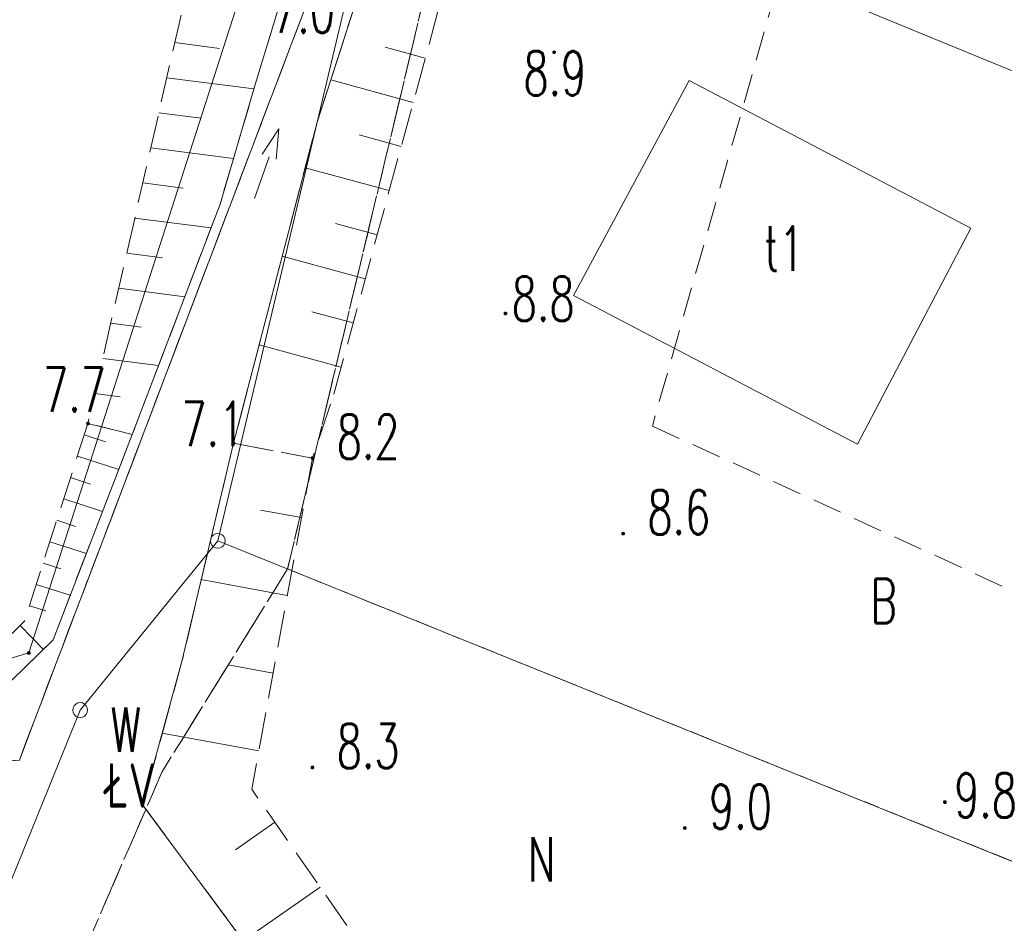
# Model space of a CAD drawing. Header units: millimetres. Extents: x -367306 to 168495, y -187323 to 82034.
# Tile 110 of 170: x -24346 to 8946, y -9075 to 21478. Entities that reach past the tile are written whole.
import ezdxf

# ---------------------------------------------------------------- set-up
doc = ezdxf.new("R2010")
doc.units = ezdxf.units.MM
doc.header["$MEASUREMENT"] = 0
for name, pattern in [('L_0_03', [1000, 500, -500]), ('L_0_04', [1500, 1000, -500]), ('L_0_05', [1750, 1250, -500]), ('L_0_06', [2000, 1500, -500])]:
    doc.linetypes.add(name, pattern=pattern)
for name, color, linetype, lineweight in [('Nowe_0_Nr_pióra__9', 7, 'Continuous', 13), ('Nowe_EGBU_Nr_pióra__8', 7, 'Continuous', 13), ('Nowe_EGBU_Nr_pióra__9', 7, 'Continuous', 13), ('Nowe_EGBU_O_Nr_pióra__8', 7, 'Continuous', 13), ('Nowe_EGDE_Nr_pióra__8', 7, 'Continuous', 13), ('Nowe_EGDE_Nr_pióra__9', 7, 'Continuous', 13), ('Nowe_EGKK_Nr_pióra__8', 7, 'Continuous', 13), ('Nowe_EGKK_Nr_pióra__9', 7, 'Continuous', 13), ('Nowe_EGKK_O_Nr_pióra__8', 7, 'Continuous', 13), ('Nowe_EGPG_Nr_pióra__7', 7, 'Continuous', 13), ('Nowe_EGPG_Nr_pióra__8', 7, 'Continuous', 13), ('Nowe_EGPG_Nr_pióra__9', 7, 'Continuous', 13), ('Nowe_EGUG_Nr_pióra__8', 7, 'Continuous', 13), ('Nowe_EGUG_Nr_pióra__9', 7, 'Continuous', 13), ('Nowe_EGUG_O_Nr_pióra__8', 7, 'Continuous', 13), ('Nowe_GSPIST_Nr_pióra__8', 7, 'Continuous', 13), ('Nowe_GSPIST_Nr_pióra__9', 7, 'Continuous', 13), ('Nowe_OTRK_Nr_pióra__8', 7, 'Continuous', 13), ('Nowe_OTRK_Nr_pióra__9', 7, 'Continuous', 13), ('Nowe_OTRN_Nr_pióra__7', 7, 'Continuous', 13), ('Nowe_OTRN_Nr_pióra__8', 7, 'Continuous', 13), ('Nowe_OTRN_Nr_pióra__9', 7, 'Continuous', 13), ('Nowe_OTRN_O_Nr_pióra__8', 7, 'Continuous', 13), ('Nowe_OTWP_Nr_pióra__8', 7, 'Continuous', 13), ('Nowe_OTWP_Nr_pióra__9', 7, 'Continuous', 13), ('Nowe_SUEP_Nr_pióra__9', 7, 'Continuous', 13)]:
    doc.layers.add(name, color=color, linetype=linetype, lineweight=lineweight)
doc.styles.add('STYL_AUTOMATYCZNY_3', font='Simplex.shx')

msp = doc.modelspace()

# ---------------------------------------------------------------- hatches: boundary and pattern name
at = {"layer": 'Nowe_EGPG_Nr_pióra__7', "linetype": 'Continuous', "lineweight": 13}
msp.add_hatch(color=7, dxfattribs=at).paths.add_polyline_path([(-24038.4, 22), (-24024.5, 24.2), (-24011.9, 30.6), (-24002, 40.5), (-23995.6, 53.1), (-23993.4, 67), (-23995.6, 80.9), (-24002, 93.4), (-24011.9, 103.4), (-24024.5, 109.8), (-24038.4, 112), (-24052.3, 109.8), (-24064.8, 103.4), (-24074.8, 93.4), (-24081.2, 80.9), (-24083.4, 67), (-24081.2, 53.1), (-24074.8, 40.5), (-24064.8, 30.6), (-24052.3, 24.2)])
at = {"layer": 'Nowe_OTRN_Nr_pióra__7', "linetype": 'Continuous', "lineweight": 13}
for points in [[(-6323.1, 20374.7), (-6321.6, 20363), (-6317.1, 20352.2), (-6310, 20342.9), (-6300.6, 20335.7), (-6289.8, 20331.2), (-6278.1, 20329.7), (-6266.5, 20331.2), (-6255.6, 20335.7), (-6246.3, 20342.9), (-6239.2, 20352.2), (-6234.7, 20363), (-6233.1, 20374.7), (-6234.7, 20386.3), (-6239.2, 20397.2), (-6246.3, 20406.5), (-6255.6, 20413.7), (-6266.5, 20418.2), (-6278.1, 20419.7), (-6289.8, 20418.2), (-6300.6, 20413.7), (-6310, 20406.5), (-6317.1, 20397.2), (-6321.6, 20386.3)], [(-7968.9, 11544), (-7967.4, 11532.4), (-7962.9, 11521.5), (-7955.7, 11512.2), (-7946.4, 11505.1), (-7935.6, 11500.6), (-7923.9, 11499), (-7912.3, 11500.6), (-7901.4, 11505.1), (-7892.1, 11512.2), (-7884.9, 11521.5), (-7880.4, 11532.4), (-7878.9, 11544), (-7880.4, 11555.7), (-7884.9, 11566.5), (-7892.1, 11575.8), (-7901.4, 11583), (-7912.3, 11587.5), (-7923.9, 11589), (-7935.6, 11587.5), (-7946.4, 11583), (-7955.7, 11575.8), (-7962.9, 11566.5), (-7967.4, 11555.7)], [(-22083.4, 7827), (-22081.8, 7815.3), (-22077.4, 7804.5), (-22070.2, 7795.2), (-22060.9, 7788), (-22050, 7783.5), (-22038.4, 7782), (-22026.7, 7783.5), (-22015.9, 7788), (-22006.6, 7795.2), (-21999.4, 7804.5), (-21994.9, 7815.3), (-21993.4, 7827), (-21994.9, 7838.6), (-21999.4, 7849.5), (-22006.6, 7858.8), (-22015.9, 7866), (-22026.7, 7870.4), (-22038.4, 7872), (-22050, 7870.4), (-22060.9, 7866), (-22070.2, 7858.8), (-22077.4, 7849.5), (-22081.8, 7838.6)], [(-17163.4, 7157), (-17161.8, 7145.3), (-17157.4, 7134.5), (-17150.2, 7125.2), (-17140.9, 7118), (-17130, 7113.5), (-17118.4, 7112), (-17106.7, 7113.5), (-17095.9, 7118), (-17086.6, 7125.2), (-17079.4, 7134.5), (-17074.9, 7145.3), (-17073.4, 7157), (-17074.9, 7168.6), (-17079.4, 7179.5), (-17086.6, 7188.8), (-17095.9, 7196), (-17106.7, 7200.4), (-17118.4, 7202), (-17130, 7200.4), (-17140.9, 7196), (-17150.2, 7188.8), (-17157.4, 7179.5), (-17161.8, 7168.6)], [(-14493.4, 6657), (-14491.8, 6645.3), (-14487.4, 6634.5), (-14480.2, 6625.2), (-14470.9, 6618), (-14460, 6613.5), (-14448.4, 6612), (-14436.7, 6613.5), (-14425.9, 6618), (-14416.6, 6625.2), (-14409.4, 6634.5), (-14404.9, 6645.3), (-14403.4, 6657), (-14404.9, 6668.6), (-14409.4, 6679.5), (-14416.6, 6688.8), (-14425.9, 6696), (-14436.7, 6700.4), (-14448.4, 6702), (-14460, 6700.4), (-14470.9, 6696), (-14480.2, 6688.8), (-14487.4, 6679.5), (-14491.8, 6668.6)], [(-3988.2, 4100.1), (-3986.7, 4088.5), (-3982.2, 4077.6), (-3975, 4068.3), (-3965.7, 4061.2), (-3954.9, 4056.7), (-3943.2, 4055.1), (-3931.6, 4056.7), (-3920.7, 4061.2), (-3911.4, 4068.3), (-3904.2, 4077.6), (-3899.7, 4088.5), (-3898.2, 4100.1), (-3899.7, 4111.8), (-3904.2, 4122.6), (-3911.4, 4132), (-3920.7, 4139.1), (-3931.6, 4143.6), (-3943.2, 4145.1), (-3954.9, 4143.6), (-3965.7, 4139.1), (-3975, 4132), (-3982.2, 4122.6), (-3986.7, 4111.8)], [(-14493.4, -3803), (-14491.8, -3814.7), (-14487.4, -3825.5), (-14480.2, -3834.8), (-14470.9, -3842), (-14460, -3846.5), (-14448.4, -3848), (-14436.7, -3846.5), (-14425.9, -3842), (-14416.6, -3834.8), (-14409.4, -3825.5), (-14404.9, -3814.7), (-14403.4, -3803), (-14404.9, -3791.4), (-14409.4, -3780.5), (-14416.6, -3771.2), (-14425.9, -3764), (-14436.7, -3759.6), (-14448.4, -3758), (-14460, -3759.6), (-14470.9, -3764), (-14480.2, -3771.2), (-14487.4, -3780.5), (-14491.8, -3791.4)], [(6892.2, -4975.1), (6893.7, -4986.7), (6898.2, -4997.6), (6905.3, -5006.9), (6914.7, -5014.1), (6925.5, -5018.6), (6937.2, -5020.1), (6948.8, -5018.6), (6959.7, -5014.1), (6969, -5006.9), (6976.1, -4997.6), (6980.6, -4986.7), (6982.2, -4975.1), (6980.6, -4963.4), (6976.1, -4952.6), (6969, -4943.3), (6959.7, -4936.1), (6948.8, -4931.6), (6937.2, -4930.1), (6925.5, -4931.6), (6914.7, -4936.1), (6905.3, -4943.3), (6898.2, -4952.6), (6893.7, -4963.4)], [(-1903.4, -5853), (-1901.8, -5864.7), (-1897.4, -5875.5), (-1890.2, -5884.8), (-1880.9, -5892), (-1870, -5896.5), (-1858.4, -5898), (-1846.7, -5896.5), (-1835.9, -5892), (-1826.6, -5884.8), (-1819.4, -5875.5), (-1814.9, -5864.7), (-1813.4, -5853), (-1814.9, -5841.4), (-1819.4, -5830.5), (-1826.6, -5821.2), (-1835.9, -5814), (-1846.7, -5809.6), (-1858.4, -5808), (-1870, -5809.6), (-1880.9, -5814), (-1890.2, -5821.2), (-1897.4, -5830.5), (-1901.8, -5841.4)]]:
    msp.add_hatch(color=7, dxfattribs=at).paths.add_polyline_path(points)

# ---------------------------------------------------------------- linework, layer by layer
at = {"layer": 'Nowe_0_Nr_pióra__9', "color": 7, "linetype": 'L_0_04', "lineweight": 13}
msp.add_lwpolyline([(-54175.8, -16615), (-36542.5, 13691.6), (-32491.5, 24497.6), (-41006.9, 52709.3), (-354.8, 78621.1), (4924.1, 35501.4), (-2954.1, 7738.8), (31962.3, -8247.3), (46488.5, 22925.7), (96328.3, 3296.1), (84395.1, -59501.6), (78496.2, -91288.2), (63259, -147476.2), (43808.2, -176834.2), (-26519.8, -152286.8), (-79150.4, -133916.5), (-87259.9, -85957.4)], close=True, dxfattribs=at)
at = {"layer": 'Nowe_EGBU_Nr_pióra__8', "color": 7, "linetype": 'Continuous', "lineweight": 13}
for p, q in [((-1708.4, 19427), (-1708.3, 19427)), ((7811.6, 14427), (7811.7, 14427)), ((-5618.4, 12157), (-5618.3, 12157)), ((3981.6, 7127), (3981.7, 7127))]:
    msp.add_line(p, q, dxfattribs=at)
at = {"layer": 'Nowe_EGBU_Nr_pióra__9', "color": 7, "linetype": 'Continuous', "lineweight": 13, "flags": 128}
msp.add_lwpolyline([(7811.6, 14427), (-1708.4, 19427), (-5618.4, 12157), (3981.6, 7127)], close=True, dxfattribs=at)
at = {"layer": 'Nowe_EGDE_Nr_pióra__8', "color": 7, "linetype": 'Continuous', "lineweight": 13}
for p, q in [((-17648.4, 3857), (-17648.3, 3857)), ((-17648.4, 3857), (-17648.3, 3857)), ((-17648.4, 3857), (-17648.3, 3857)), ((-24038.4, 67), (-24038.3, 67)), ((-24038.4, 67), (-24038.3, 67)), ((-22298.4, -1863), (-22298.3, -1863)), ((-22298.4, -1863), (-22298.3, -1863))]:
    msp.add_line(p, q, dxfattribs=at)
at = {"layer": 'Nowe_EGDE_Nr_pióra__9', "color": 7, "linetype": 'Continuous', "lineweight": 13, "flags": 128}
for points in [[(44331.6, -27593), (59791.6, 2597), (76491.6, -4103), (75171.6, 3647), (70471.6, 39997), (65251.6, 47097), (50221.6, 10987), (-7768.4, 34407), (-12278.4, 26477), (-17648.4, 3857), (15671.6, -9583)], [(6061.6, -22143), (15671.6, -9583), (-17648.4, 3857), (-22298.4, -1863), (-35518.4, -34473), (-17808.4, -32663)]]:
    msp.add_lwpolyline(points, close=True, dxfattribs=at)
for points in [[(-35518.4, -34473), (-22298.4, -1863), (-17648.4, 3857), (-12278.4, 26477), (-7768.4, 34407), (-6478.4, 39617), (-11288.4, 39717), (-24038.4, 67), (-32248.4, -2403), (-37968.4, -18833)], [(-24038.4, 67), (-11288.4, 39717)], [(-32248.4, -2403), (-24038.4, 67)]]:
    msp.add_lwpolyline(points, dxfattribs=at)
at = {"layer": 'Nowe_EGKK_Nr_pióra__8', "color": 7, "linetype": 'Continuous', "lineweight": 13}
for p, q in [((-15289, 2905.3), (-15289, 2905.3)), ((-19538.4, -3963), (-19538.3, -3963))]:
    msp.add_line(p, q, dxfattribs=at)
at = {"layer": 'Nowe_EGKK_Nr_pióra__9', "color": 7, "linetype": 'L_0_06', "lineweight": 13, "flags": 128}
msp.add_lwpolyline([(-65928.4, -86443), (-46598.4, -55193), (-32708.1, -34185.8), (-25888.4, -18613), (-19538.4, -3963), (-15289, 2905.3), (-7768.4, 34407), (-6478.4, 39617), (-9198.5, 39673.5), (-11138.4, 31577), (-9490.8, 31378.4), (-12278.4, 26477), (-12397.1, 25976.7), (-13078.4, 26127), (-24358.4, -3553), (-29788.4, -3963), (-32958.4, -14253), (-43448.4, -33613), (-62598.4, -63213), (-70068.4, -74873), (-73378.4, -83263), (-74808.4, -87963), (-76058.4, -92933), (-76488.4, -97643), (-76148.4, -99903), (-74478.4, -105063), (-71748.4, -109473), (-68778.4, -112643), (-63278.4, -117253), (-36888.4, -133563), (-29028.4, -136863), (-23848.4, -137733), (-15768.4, -138533), (-6768.4, -139353), (-3598.4, -138483), (-438.4, -136613), (1879.8, -135034.1), (3281.6, -133823), (12911.6, -125533), (23321.6, -113373), (29441.6, -101683), (31601.6, -96903), (39431.6, -73863), (55391.6, -79203), (56561.6, -81483), (58691.6, -82183), (59421.6, -76943), (62241.6, -69543), (68811.6, -45163), (66821.6, -44573), (60191.6, -64873), (57641.6, -74443), (41611.6, -68353), (55048, -35268), (61231.6, -20173), (54061.6, -15833), (47506.2, -29866.6), (46621.6, -31733), (42301.6, -37993), (38441.6, -36363), (31721.6, -45713), (29651.6, -50493), (32131.6, -55673), (28631.6, -68213), (23091.6, -85543), (18891.6, -95613), (19151.6, -99663), (15641.6, -105623), (7471.6, -118773), (-568.4, -125543), (-4988.4, -128413), (-15438.4, -130493), (-41388.4, -119513), (-56468.4, -109643), (-64298.4, -99413)], close=True, dxfattribs=at)
msp.add_lwpolyline([(-24358.4, -3553), (-13078.4, 26127)], dxfattribs=at)
at = {"layer": 'Nowe_EGPG_Nr_pióra__8', "color": 7, "linetype": 'Continuous', "lineweight": 13}
for p, q in [((-17850.6, 4003.9), (-17850.6, 4003.9)), ((-17795.3, 4059.2), (-17795.3, 4059.2)), ((-17725.6, 4094.7), (-17725.6, 4094.7)), ((-17648.4, 4107), (-17648.3, 4107)), ((-17571.1, 4094.7), (-17571.1, 4094.7)), ((-17501.4, 4059.2), (-17501.4, 4059.2)), ((-17446.1, 4003.9), (-17446.1, 4003.9)), ((-17898.4, 3857), (-17898.3, 3857)), ((-17886.1, 3934.2), (-17886.1, 3934.2)), ((-17886.1, 3779.7), (-17886.1, 3779.7)), ((-17850.6, 3710), (-17850.6, 3710)), ((-17446.1, 3710), (-17446.1, 3710)), ((-17410.6, 3934.2), (-17410.6, 3934.2)), ((-17410.6, 3779.7), (-17410.6, 3779.7)), ((-17398.4, 3857), (-17398.3, 3857)), ((-17795.3, 3654.7), (-17795.3, 3654.7)), ((-17725.6, 3619.2), (-17725.6, 3619.2)), ((-17648.4, 3607), (-17648.3, 3607)), ((-17571.1, 3619.2), (-17571.1, 3619.2)), ((-17501.4, 3654.7), (-17501.4, 3654.7)), ((-24083.4, 67), (-24083.3, 67)), ((-24081.2, 80.9), (-24081.1, 80.9)), ((-24081.2, 53.1), (-24081.1, 53.1)), ((-24074.8, 93.4), (-24074.7, 93.4)), ((-24074.8, 40.5), (-24074.7, 40.5)), ((-24064.8, 103.4), (-24064.8, 103.4)), ((-24064.8, 30.6), (-24064.8, 30.6)), ((-24052.3, 109.8), (-24052.2, 109.8)), ((-24052.3, 24.2), (-24052.2, 24.2)), ((-24038.4, 112), (-24038.3, 112)), ((-24038.4, 22), (-24038.3, 22)), ((-24024.5, 109.8), (-24024.4, 109.8)), ((-24024.5, 24.2), (-24024.4, 24.2)), ((-24011.9, 103.4), (-24011.9, 103.4)), ((-24011.9, 30.6), (-24011.9, 30.6)), ((-24002, 93.4), (-24001.9, 93.4)), ((-24002, 40.5), (-24001.9, 40.5)), ((-23995.6, 80.9), (-23995.5, 80.9)), ((-23995.6, 53.1), (-23995.5, 53.1)), ((-23993.4, 67), (-23993.3, 67)), ((-22445.3, -1660.8), (-22445.3, -1660.8)), ((-22375.6, -1625.3), (-22375.6, -1625.3)), ((-22298.4, -1613), (-22298.3, -1613)), ((-22221.1, -1625.3), (-22221.1, -1625.3)), ((-22151.4, -1660.8), (-22151.4, -1660.8)), ((-22548.4, -1863), (-22548.3, -1863)), ((-22536.1, -1785.8), (-22536.1, -1785.8)), ((-22536.1, -1940.3), (-22536.1, -1940.3)), ((-22500.6, -1716.1), (-22500.6, -1716.1)), ((-22096.1, -1716.1), (-22096.1, -1716.1)), ((-22060.6, -1785.8), (-22060.6, -1785.8)), ((-22060.6, -1940.3), (-22060.6, -1940.3)), ((-22048.4, -1863), (-22048.3, -1863)), ((-22500.6, -2010), (-22500.6, -2010)), ((-22445.3, -2065.3), (-22445.3, -2065.3)), ((-22375.6, -2100.8), (-22375.6, -2100.8)), ((-22298.4, -2113), (-22298.3, -2113)), ((-22221.1, -2100.8), (-22221.1, -2100.8)), ((-22151.4, -2065.3), (-22151.4, -2065.3)), ((-22096.1, -2010), (-22096.1, -2010))]:
    msp.add_line(p, q, dxfattribs=at)
at = {"layer": 'Nowe_EGPG_Nr_pióra__9', "color": 7, "linetype": 'Continuous', "lineweight": 13, "flags": 128}
for points in [[(-17648.4, 4107), (-17571.1, 4094.7), (-17501.4, 4059.2), (-17446.1, 4003.9), (-17410.6, 3934.2), (-17398.4, 3857), (-17410.6, 3779.7), (-17446.1, 3710), (-17501.4, 3654.7), (-17571.1, 3619.2), (-17648.4, 3607), (-17725.6, 3619.2), (-17795.3, 3654.7), (-17850.6, 3710), (-17886.1, 3779.7), (-17898.4, 3857), (-17886.1, 3934.2), (-17850.6, 4003.9), (-17795.3, 4059.2), (-17725.6, 4094.7)], [(-24038.4, 22), (-24024.5, 24.2), (-24011.9, 30.6), (-24002, 40.5), (-23995.6, 53.1), (-23993.4, 67), (-23995.6, 80.9), (-24002, 93.4), (-24011.9, 103.4), (-24024.5, 109.8), (-24038.4, 112), (-24052.3, 109.8), (-24064.8, 103.4), (-24074.8, 93.4), (-24081.2, 80.9), (-24083.4, 67), (-24081.2, 53.1), (-24074.8, 40.5), (-24064.8, 30.6), (-24052.3, 24.2)], [(-22298.4, -1613), (-22221.1, -1625.3), (-22151.4, -1660.8), (-22096.1, -1716.1), (-22060.6, -1785.8), (-22048.4, -1863), (-22060.6, -1940.3), (-22096.1, -2010), (-22151.4, -2065.3), (-22221.1, -2100.8), (-22298.4, -2113), (-22375.6, -2100.8), (-22445.3, -2065.3), (-22500.6, -2010), (-22536.1, -1940.3), (-22548.4, -1863), (-22536.1, -1785.8), (-22500.6, -1716.1), (-22445.3, -1660.8), (-22375.6, -1625.3)]]:
    msp.add_lwpolyline(points, close=True, dxfattribs=at)
at = {"layer": 'Nowe_EGUG_Nr_pióra__8', "color": 7, "linetype": 'Continuous', "lineweight": 13}
for p, q in [((-15289, 2905.3), (-15289, 2905.3)), ((-15289, 2905.3), (-15289, 2905.3)), ((-15289, 2905.3), (-15289, 2905.3)), ((-19538.4, -3963), (-19538.3, -3963)), ((-19538.4, -3963), (-19538.3, -3963))]:
    msp.add_line(p, q, dxfattribs=at)
at = {"layer": 'Nowe_EGUG_Nr_pióra__9', "color": 7, "linetype": 'L_0_03', "lineweight": 13, "flags": 128}
for points in [[(50221.6, 10987), (65251.6, 47097), (62561.6, 48377), (58241.6, 49297), (48341.6, 49917), (33091.6, 49677), (19761.6, 48517), (7131.6, 45977), (-1038.4, 43667), (-6478.4, 39617), (-7768.4, 34407), (-15289, 2905.3), (15671.6, -9583), (33560.7, -20824.5), (35521.6, -17603), (48471.6, 5557)], [(-65928.4, -86443), (-46598.4, -55193), (-32708.1, -34185.8), (-25888.4, -18613), (-19538.4, -3963), (-15289, 2905.3), (-7768.4, 34407), (-6478.4, 39617), (-9198.5, 39673.5), (-11138.4, 31577), (-9490.8, 31378.4), (-12278.4, 26477), (-12397.1, 25976.7), (-13078.4, 26127), (-24358.4, -3553), (-29788.4, -3963), (-32958.4, -14253), (-43448.4, -33613), (-62598.4, -63213), (-70068.4, -74873), (-73378.4, -83263), (-74808.4, -87963), (-76058.4, -92933), (-76488.4, -97643), (-76148.4, -99903), (-74478.4, -105063), (-71748.4, -109473), (-68778.4, -112643), (-63278.4, -117253), (-36888.4, -133563), (-29028.4, -136863), (-23848.4, -137733), (-15768.4, -138533), (-6768.4, -139353), (-3598.4, -138483), (-438.4, -136613), (1879.8, -135034.1), (3281.6, -133823), (12911.6, -125533), (23321.6, -113373), (29441.6, -101683), (31601.6, -96903), (39431.6, -73863), (55391.6, -79203), (56561.6, -81483), (58691.6, -82183), (59421.6, -76943), (62241.6, -69543), (68811.6, -45163), (66821.6, -44573), (60191.6, -64873), (57641.6, -74443), (41611.6, -68353), (55048, -35268), (61231.6, -20173), (54061.6, -15833), (47506.2, -29866.6), (46621.6, -31733), (42301.6, -37993), (38441.6, -36363), (31721.6, -45713), (29651.6, -50493), (32131.6, -55673), (28631.6, -68213), (23091.6, -85543), (18891.6, -95613), (19151.6, -99663), (15641.6, -105623), (7471.6, -118773), (-568.4, -125543), (-4988.4, -128413), (-15438.4, -130493), (-41388.4, -119513), (-56468.4, -109643), (-64298.4, -99413)], [(6061.6, -22143), (15671.6, -9583), (-15289, 2905.3), (-19538.4, -3963), (-25888.4, -18613), (-32708.1, -34185.8), (-17808.4, -32663)]]:
    msp.add_lwpolyline(points, close=True, dxfattribs=at)
msp.add_lwpolyline([(-24358.4, -3553), (-13078.4, 26127)], dxfattribs=at)
at = {"layer": 'Nowe_GSPIST_Nr_pióra__8', "color": 7, "linetype": 'Continuous', "lineweight": 13}
for p, q in [((-15585.4, 17789.1), (-15585.3, 17789.1)), ((-16151.2, 16927.5), (-16151.2, 16927.5)), ((-15915.2, 16845), (-15915.2, 16845)), ((-15679.2, 16762.6), (-15679.2, 16762.6)), ((-16410, 15429), (-16409.9, 15429))]:
    msp.add_line(p, q, dxfattribs=at)
at = {"layer": 'Nowe_GSPIST_Nr_pióra__9', "color": 7, "linetype": 'Continuous', "lineweight": 13, "flags": 128}
for points in [[(-15679.2, 16762.6), (-15585.4, 17789.1), (-16151.2, 16927.5)], [(-16410, 15429), (-15915.2, 16845)]]:
    msp.add_lwpolyline(points, dxfattribs=at)
at = {"layer": 'Nowe_OTRK_Nr_pióra__8', "color": 7, "linetype": 'Continuous', "lineweight": 13}
for p, q in [((-10327.5, 21290.2), (-10327.5, 21290.2)), ((-19102.7, 20703.5), (-19102.6, 20703.5)), ((-17585.9, 20509), (-17585.8, 20509)), ((-11993.1, 20545.2), (-11993, 20545.2)), ((-10631.6, 20174.2), (-10631.6, 20174.2)), ((-19373.1, 19517.2), (-19373.1, 19517.2)), ((-13828.1, 19442.8), (-13828, 19442.8)), ((-16424.7, 19139), (-16424.6, 19139)), ((-16380.9, 19288), (-16380.9, 19288)), ((-11038.1, 18682.5), (-11038.1, 18682.5)), ((-19643.6, 18330.8), (-19643.6, 18330.8)), ((-18207, 18146.5), (-18206.9, 18146.5)), ((-14288.2, 18010.9), (-14288.2, 18010.9)), ((-12871.9, 17579.8), (-12871.9, 17579.8)), ((-19914.1, 17144.4), (-19914, 17144.4)), ((-11444.6, 17190.8), (-11444.5, 17190.8)), ((-17116, 16785.5), (-17115.9, 16785.5)), ((-14689.4, 16472.5), (-14689.3, 16472.5)), ((-20184.6, 15958), (-20184.5, 15958)), ((-18823.1, 15783.4), (-18823.1, 15783.4)), ((-11851.1, 15699.1), (-11851, 15699.1)), ((-17570.9, 15237), (-17570.8, 15237)), ((-20455.1, 14771.7), (-20455, 14771.7)), ((-17874.6, 14440.7), (-17874.6, 14440.7)), ((-13668.5, 14591.9), (-13668.5, 14591.9)), ((-12257.6, 14207.4), (-12257.5, 14207.4)), ((-20725.5, 13585.3), (-20725.5, 13585.3)), ((-19522.1, 13430.9), (-19522, 13430.9)), ((-15469.6, 13480.2), (-15469.6, 13480.2)), ((-12664.1, 12715.7), (-12664, 12715.7)), ((-20996, 12398.9), (-20996, 12398.9)), ((-18762.7, 12112.5), (-18762.6, 12112.5)), ((-14465.1, 11604), (-14465.1, 11604)), ((-21266.5, 11212.5), (-21266.5, 11212.5)), ((-20236.6, 11080.4), (-20236.5, 11080.4)), ((-13070.5, 11224), (-13070.5, 11224)), ((-16249.8, 10487.9), (-16249.8, 10487.9)), ((-21537, 10026.2), (-21536.9, 10026.2)), ((-19650.7, 9784.2), (-19650.7, 9784.2)), ((-13477, 9732.3), (-13477, 9732.3)), ((-21807.5, 8839.8), (-21807.4, 8839.8)), ((-20951.1, 8730), (-20951, 8730)), ((-13725.3, 8821.1), (-13725.3, 8821.1)), ((-22038.4, 7827), (-22038.3, 7827)), ((-22038.4, 7827), (-22038.3, 7827)), ((-22163.5, 7437.6), (-22163.5, 7437.6)), ((-20538.4, 7457), (-20538.3, 7457)), ((-20538.4, 7457), (-20538.3, 7457)), ((-21443.9, 7206.3), (-21443.8, 7206.3)), ((-17118.4, 7157), (-17118.3, 7157)), ((-17118.4, 7157), (-17118.3, 7157)), ((-22395.5, 6715.9), (-22395.4, 6715.9)), ((-14448.4, 6657), (-14448.3, 6657)), ((-14448.4, 6657), (-14448.3, 6657)), ((-22627.4, 5994.1), (-22627.4, 5994.1)), ((-20997.4, 6266.6), (-20997.4, 6266.6)), ((-21949, 5776.1), (-21949, 5776.1)), ((-22859.4, 5272.4), (-22859.3, 5272.4)), ((-21543.8, 4849.6), (-21543.8, 4849.6)), ((-16203.8, 4898.2), (-16203.8, 4898.2)), ((-23091.3, 4550.7), (-23091.3, 4550.7)), ((-22454.2, 4345.9), (-22454.1, 4345.9)), ((-14816.8, 4644.3), (-14816.7, 4644.3)), ((-23323.2, 3828.9), (-23323.2, 3828.9)), ((-22090.2, 3432.7), (-22090.1, 3432.7)), ((-23555.2, 3107.2), (-23555.1, 3107.2)), ((-22959.3, 2915.7), (-22959.2, 2915.7)), ((-23787.1, 2385.5), (-23787.1, 2385.5)), ((-18205.3, 2545.5), (-18205.2, 2545.5)), ((-22636.6, 2015.7), (-22636.5, 2015.7)), ((-15298.3, 2013.4), (-15298.3, 2013.4)), ((-24019.1, 1663.7), (-24019, 1663.7)), ((-23464.4, 1485.5), (-23464.4, 1485.5)), ((-24188.4, 1137), (-24188.3, 1137)), ((-24334.6, 993.6), (-24334.5, 993.6)), ((-23218.4, 507), (-23218.3, 507)), ((-23544.9, 188.8), (-23544.9, 188.8)), ((-18848.4, -183), (-18848.3, -183)), ((-17299.8, -339.3), (-17299.7, -339.3)), ((-15779.9, -617.5), (-15779.8, -617.5)), ((-19524.7, -2651.1), (-19524.7, -2651.1)), ((-16261.4, -3248.4), (-16261.4, -3248.4)), ((-16498.4, -4543), (-16498.3, -4543)), ((-20188.4, -5073), (-20188.3, -5073)), ((-15720.7, -5656.9), (-15720.7, -5656.9)), ((-17050.8, -6585.5), (-17050.7, -6585.5)), ((-14189.6, -7849.9), (-14189.6, -7849.9))]:
    msp.add_line(p, q, dxfattribs=at)
at = {"layer": 'Nowe_OTRK_Nr_pióra__9', "color": 7, "linetype": 'L_0_05', "lineweight": 13, "flags": 128}
for points in [[(-14269.4, 28911.3), (-18501, 23342.5), (-22038.4, 7827), (-20538.4, 7457), (-17570.9, 15237), (-16380.9, 19288), (-15393.3, 22539.2), (-12919.1, 26849.5), (-13644.3, 27401.5), (-13525.9, 27776)], [(-13725.3, 8821.1), (-10327.5, 21290.2), (-8866.4, 27080.9), (-11312, 27086.9), (-11422.2, 26624), (-13050.9, 21860.9), (-14288.2, 18010.9), (-17118.4, 7157), (-14448.4, 6657)], [(-22038.4, 7827), (-24188.4, 1137), (-26308.4, -943), (-29968.4, -2503), (-31428.4, -3683), (-33398.4, -6883), (-38338.4, -19383), (-42098.4, -27533), (-49848.4, -40143), (-53118.4, -45223), (-55578.4, -49903), (-56528.4, -52113), (-54598.4, -50483), (-51708.4, -46453), (-48448.4, -41343), (-43448.4, -33613), (-40808.4, -28353), (-36918.4, -19863), (-31488.4, -6553), (-30438.4, -3983), (-25568.4, -1783), (-23218.4, 507), (-20538.4, 7457)], [(-14448.4, 6657), (-16498.4, -4543), (-11178.4, -12163), (-7558.4, -17713), (-1458.4, -20103), (2961.6, -22273), (6341.6, -26213), (8881.6, -28543), (6331.6, -33803), (2161.6, -41413), (-1238.4, -46283), (-6648.4, -46193), (-15828.4, -45733), (-22698.4, -46353), (-26678.4, -47103), (-29328.4, -47953), (-32988.4, -51163), (-36568.4, -55463), (-40208.4, -61143), (-43878.4, -65473), (-44508.4, -62953), (-39498.4, -57553), (-39618.4, -52993), (-42849.8, -50403.7), (-39078.4, -45333), (-34948.4, -44063), (-32198.4, -45483), (-28648.4, -41453), (-25358.4, -40443), (-15038.4, -39583), (-11928.4, -36293), (-6808.4, -31263), (-4378.4, -29603), (-2368.4, -26663), (-1638.4, -24563), (-4068.4, -21683), (-8408.4, -19003), (-13568.4, -14013), (-20188.4, -5073), (-18848.4, -183), (-17118.4, 7157)]]:
    msp.add_lwpolyline(points, close=True, dxfattribs=at)
at = {"layer": 'Nowe_OTRK_Nr_pióra__9', "color": 7, "linetype": 'Continuous', "lineweight": 13, "flags": 128}
for points in [[(-19102.7, 20703.5), (-17585.9, 20509)], [(-10631.6, 20174.2), (-11993.1, 20545.2)], [(-19373.1, 19517.2), (-16424.7, 19139)], [(-11038.1, 18682.5), (-13828.1, 19442.8)], [(-19643.6, 18330.8), (-18207, 18146.5)], [(-11444.6, 17190.8), (-12871.9, 17579.8)], [(-19914.1, 17144.4), (-17116, 16785.5)], [(-11851.1, 15699.1), (-14689.4, 16472.5)], [(-20184.6, 15958), (-18823.1, 15783.4)], [(-20455.1, 14771.7), (-17874.6, 14440.7)], [(-12257.6, 14207.4), (-13668.5, 14591.9)], [(-20725.5, 13585.3), (-19522.1, 13430.9)], [(-12664.1, 12715.7), (-15469.6, 13480.2)], [(-20996, 12398.9), (-18762.7, 12112.5)], [(-13070.5, 11224), (-14465.1, 11604)], [(-21266.5, 11212.5), (-20236.6, 11080.4)], [(-13477, 9732.3), (-16249.8, 10487.9)], [(-21537, 10026.2), (-19650.7, 9784.2)], [(-21807.5, 8839.8), (-20951.1, 8730)], [(-22163.5, 7437.6), (-21443.9, 7206.3)], [(-22395.5, 6715.9), (-20997.4, 6266.6)], [(-22627.4, 5994.1), (-21949, 5776.1)], [(-22859.4, 5272.4), (-21543.8, 4849.6)], [(-14816.8, 4644.3), (-16203.8, 4898.2)], [(-23091.3, 4550.7), (-22454.2, 4345.9)], [(-23323.2, 3828.9), (-22090.2, 3432.7)], [(-23555.2, 3107.2), (-22959.3, 2915.7)], [(-23787.1, 2385.5), (-22636.6, 2015.7)], [(-15298.3, 2013.4), (-18205.3, 2545.5)], [(-24019.1, 1663.7), (-23464.4, 1485.5)], [(-24334.6, 993.6), (-23544.9, 188.8)], [(-15779.9, -617.5), (-17299.8, -339.3)], [(-16261.4, -3248.4), (-19524.7, -2651.1)], [(-15720.7, -5656.9), (-17050.8, -6585.5)], [(-14189.6, -7849.9), (-16788.5, -9664.4)]]:
    msp.add_lwpolyline(points, dxfattribs=at)
at = {"layer": 'Nowe_OTRN_Nr_pióra__8', "color": 7, "linetype": 'Continuous', "lineweight": 13}
for p, q in [((-6323.1, 20374.7), (-6323.1, 20374.7)), ((-6321.6, 20386.3), (-6321.6, 20386.3)), ((-6321.6, 20363), (-6321.6, 20363)), ((-6317.1, 20397.2), (-6317.1, 20397.2)), ((-6317.1, 20352.2), (-6317.1, 20352.2)), ((-6310, 20406.5), (-6309.9, 20406.5)), ((-6310, 20342.9), (-6309.9, 20342.9)), ((-6300.6, 20413.7), (-6300.6, 20413.7)), ((-6300.6, 20335.7), (-6300.6, 20335.7)), ((-6289.8, 20418.2), (-6289.7, 20418.2)), ((-6289.8, 20331.2), (-6289.7, 20331.2)), ((-6278.1, 20419.7), (-6278.1, 20419.7)), ((-6278.1, 20329.7), (-6278.1, 20329.7)), ((-6266.5, 20418.2), (-6266.4, 20418.2)), ((-6266.5, 20331.2), (-6266.4, 20331.2)), ((-6255.6, 20413.7), (-6255.6, 20413.7)), ((-6255.6, 20335.7), (-6255.6, 20335.7)), ((-6246.3, 20406.5), (-6246.3, 20406.5)), ((-6246.3, 20342.9), (-6246.3, 20342.9)), ((-6239.2, 20397.2), (-6239.1, 20397.2)), ((-6239.2, 20352.2), (-6239.1, 20352.2)), ((-6234.7, 20386.3), (-6234.6, 20386.3)), ((-6234.7, 20363), (-6234.6, 20363)), ((-6233.1, 20374.7), (-6233.1, 20374.7)), ((-7968.9, 11544), (-7968.9, 11544)), ((-7967.4, 11555.7), (-7967.3, 11555.7)), ((-7967.4, 11532.4), (-7967.3, 11532.4)), ((-7962.9, 11566.5), (-7962.8, 11566.5)), ((-7962.9, 11521.5), (-7962.8, 11521.5)), ((-7955.7, 11575.8), (-7955.7, 11575.8)), ((-7955.7, 11512.2), (-7955.7, 11512.2)), ((-7946.4, 11583), (-7946.4, 11583)), ((-7946.4, 11505.1), (-7946.4, 11505.1)), ((-7935.6, 11587.5), (-7935.5, 11587.5)), ((-7935.6, 11500.6), (-7935.5, 11500.6)), ((-7923.9, 11589), (-7923.9, 11589)), ((-7923.9, 11499), (-7923.9, 11499)), ((-7912.3, 11587.5), (-7912.2, 11587.5)), ((-7912.3, 11500.6), (-7912.2, 11500.6)), ((-7901.4, 11583), (-7901.4, 11583)), ((-7901.4, 11505.1), (-7901.4, 11505.1)), ((-7892.1, 11575.8), (-7892, 11575.8)), ((-7892.1, 11512.2), (-7892, 11512.2)), ((-7884.9, 11566.5), (-7884.9, 11566.5)), ((-7884.9, 11521.5), (-7884.9, 11521.5)), ((-7880.4, 11555.7), (-7880.4, 11555.7)), ((-7880.4, 11532.4), (-7880.4, 11532.4)), ((-7878.9, 11544), (-7878.9, 11544)), ((-22083.4, 7827), (-22083.3, 7827)), ((-22081.8, 7838.6), (-22081.8, 7838.6)), ((-22081.8, 7815.3), (-22081.8, 7815.3)), ((-22077.4, 7849.5), (-22077.3, 7849.5)), ((-22077.4, 7804.5), (-22077.3, 7804.5)), ((-22070.2, 7858.8), (-22070.1, 7858.8)), ((-22070.2, 7795.2), (-22070.1, 7795.2)), ((-22060.9, 7866), (-22060.8, 7866)), ((-22060.9, 7788), (-22060.8, 7788)), ((-22050, 7870.4), (-22050, 7870.4)), ((-22050, 7783.5), (-22050, 7783.5)), ((-22038.4, 7872), (-22038.3, 7872)), ((-22038.4, 7782), (-22038.3, 7782)), ((-22026.7, 7870.4), (-22026.7, 7870.4)), ((-22026.7, 7783.5), (-22026.7, 7783.5)), ((-22015.9, 7866), (-22015.8, 7866)), ((-22015.9, 7788), (-22015.8, 7788)), ((-22006.6, 7858.8), (-22006.5, 7858.8)), ((-22006.6, 7795.2), (-22006.5, 7795.2)), ((-21999.4, 7849.5), (-21999.4, 7849.5)), ((-21999.4, 7804.5), (-21999.4, 7804.5)), ((-21994.9, 7838.6), (-21994.9, 7838.6)), ((-21994.9, 7815.3), (-21994.9, 7815.3)), ((-21993.4, 7827), (-21993.3, 7827)), ((-17163.4, 7157), (-17163.3, 7157)), ((-17161.8, 7168.6), (-17161.8, 7168.6)), ((-17161.8, 7145.3), (-17161.8, 7145.3)), ((-17157.4, 7179.5), (-17157.3, 7179.5)), ((-17157.4, 7134.5), (-17157.3, 7134.5)), ((-17150.2, 7188.8), (-17150.1, 7188.8)), ((-17150.2, 7125.2), (-17150.1, 7125.2)), ((-17140.9, 7196), (-17140.8, 7196)), ((-17140.9, 7118), (-17140.8, 7118)), ((-17130, 7200.4), (-17130, 7200.4)), ((-17130, 7113.5), (-17130, 7113.5)), ((-17118.4, 7202), (-17118.3, 7202)), ((-17118.4, 7112), (-17118.3, 7112)), ((-17106.7, 7200.4), (-17106.7, 7200.4)), ((-17106.7, 7113.5), (-17106.7, 7113.5)), ((-17095.9, 7196), (-17095.8, 7196)), ((-17095.9, 7118), (-17095.8, 7118)), ((-17086.6, 7188.8), (-17086.5, 7188.8)), ((-17086.6, 7125.2), (-17086.5, 7125.2)), ((-17079.4, 7179.5), (-17079.4, 7179.5)), ((-17079.4, 7134.5), (-17079.4, 7134.5)), ((-17074.9, 7168.6), (-17074.9, 7168.6)), ((-17074.9, 7145.3), (-17074.9, 7145.3)), ((-17073.4, 7157), (-17073.3, 7157)), ((-14491.8, 6668.6), (-14491.8, 6668.6)), ((-14487.4, 6679.5), (-14487.3, 6679.5)), ((-14480.2, 6688.8), (-14480.1, 6688.8)), ((-14470.9, 6696), (-14470.8, 6696)), ((-14460, 6700.4), (-14460, 6700.4)), ((-14448.4, 6702), (-14448.3, 6702)), ((-14436.7, 6700.4), (-14436.7, 6700.4)), ((-14425.9, 6696), (-14425.8, 6696)), ((-14416.6, 6688.8), (-14416.5, 6688.8)), ((-14409.4, 6679.5), (-14409.4, 6679.5)), ((-14404.9, 6668.6), (-14404.9, 6668.6)), ((-14493.4, 6657), (-14493.3, 6657)), ((-14491.8, 6645.3), (-14491.8, 6645.3)), ((-14487.4, 6634.5), (-14487.3, 6634.5)), ((-14480.2, 6625.2), (-14480.1, 6625.2)), ((-14470.9, 6618), (-14470.8, 6618)), ((-14460, 6613.5), (-14460, 6613.5)), ((-14448.4, 6612), (-14448.3, 6612)), ((-14436.7, 6613.5), (-14436.7, 6613.5)), ((-14425.9, 6618), (-14425.8, 6618)), ((-14416.6, 6625.2), (-14416.5, 6625.2)), ((-14409.4, 6634.5), (-14409.4, 6634.5)), ((-14404.9, 6645.3), (-14404.9, 6645.3)), ((-14403.4, 6657), (-14403.3, 6657)), ((-3988.2, 4100.1), (-3988.2, 4100.1)), ((-3986.7, 4111.8), (-3986.6, 4111.8)), ((-3986.7, 4088.5), (-3986.6, 4088.5)), ((-3982.2, 4122.6), (-3982.1, 4122.6)), ((-3982.2, 4077.6), (-3982.1, 4077.6)), ((-3975, 4132), (-3975, 4132)), ((-3975, 4068.3), (-3975, 4068.3)), ((-3965.7, 4139.1), (-3965.7, 4139.1)), ((-3965.7, 4061.2), (-3965.7, 4061.2)), ((-3954.9, 4143.6), (-3954.8, 4143.6)), ((-3954.9, 4056.7), (-3954.8, 4056.7)), ((-3943.2, 4145.1), (-3943.2, 4145.1)), ((-3943.2, 4055.1), (-3943.2, 4055.1)), ((-3931.6, 4143.6), (-3931.5, 4143.6)), ((-3931.6, 4056.7), (-3931.5, 4056.7)), ((-3920.7, 4139.1), (-3920.7, 4139.1)), ((-3920.7, 4061.2), (-3920.7, 4061.2)), ((-3911.4, 4132), (-3911.3, 4132)), ((-3911.4, 4068.3), (-3911.3, 4068.3)), ((-3904.2, 4122.6), (-3904.2, 4122.6)), ((-3904.2, 4077.6), (-3904.2, 4077.6)), ((-3899.7, 4111.8), (-3899.7, 4111.8)), ((-3899.7, 4088.5), (-3899.7, 4088.5)), ((-3898.2, 4100.1), (-3898.2, 4100.1)), ((-14493.4, -3803), (-14493.3, -3803)), ((-14491.8, -3791.4), (-14491.8, -3791.4)), ((-14491.8, -3814.7), (-14491.8, -3814.7)), ((-14487.4, -3780.5), (-14487.3, -3780.5)), ((-14487.4, -3825.5), (-14487.3, -3825.5)), ((-14480.2, -3771.2), (-14480.1, -3771.2)), ((-14480.2, -3834.8), (-14480.1, -3834.8)), ((-14470.9, -3764), (-14470.8, -3764)), ((-14470.9, -3842), (-14470.8, -3842)), ((-14460, -3759.6), (-14460, -3759.6)), ((-14460, -3846.5), (-14460, -3846.5)), ((-14448.4, -3758), (-14448.3, -3758)), ((-14448.4, -3848), (-14448.3, -3848)), ((-14436.7, -3759.6), (-14436.7, -3759.6)), ((-14436.7, -3846.5), (-14436.7, -3846.5)), ((-14425.9, -3764), (-14425.8, -3764)), ((-14425.9, -3842), (-14425.8, -3842)), ((-14416.6, -3771.2), (-14416.5, -3771.2)), ((-14416.6, -3834.8), (-14416.5, -3834.8)), ((-14409.4, -3780.5), (-14409.4, -3780.5)), ((-14409.4, -3825.5), (-14409.4, -3825.5)), ((-14404.9, -3791.4), (-14404.9, -3791.4)), ((-14404.9, -3814.7), (-14404.9, -3814.7)), ((-14403.4, -3803), (-14403.3, -3803)), ((6892.2, -4975.1), (6892.2, -4975.1)), ((6893.7, -4963.4), (6893.7, -4963.4)), ((6893.7, -4986.7), (6893.7, -4986.7)), ((6898.2, -4952.6), (6898.2, -4952.6)), ((6905.3, -4943.3), (6905.4, -4943.3)), ((6914.7, -4936.1), (6914.7, -4936.1)), ((6925.5, -4931.6), (6925.6, -4931.6)), ((6937.2, -4930.1), (6937.2, -4930.1)), ((6948.8, -4931.6), (6948.9, -4931.6)), ((6959.7, -4936.1), (6959.7, -4936.1)), ((6969, -4943.3), (6969, -4943.3)), ((6976.1, -4952.6), (6976.2, -4952.6)), ((6980.6, -4963.4), (6980.7, -4963.4)), ((6980.6, -4986.7), (6980.7, -4986.7)), ((6982.2, -4975.1), (6982.2, -4975.1)), ((6898.2, -4997.6), (6898.2, -4997.6)), ((6905.3, -5006.9), (6905.4, -5006.9)), ((6914.7, -5014.1), (6914.7, -5014.1)), ((6925.5, -5018.6), (6925.6, -5018.6)), ((6937.2, -5020.1), (6937.2, -5020.1)), ((6948.8, -5018.6), (6948.9, -5018.6)), ((6959.7, -5014.1), (6959.7, -5014.1)), ((6969, -5006.9), (6969, -5006.9)), ((6976.1, -4997.6), (6976.2, -4997.6)), ((-1903.4, -5853), (-1903.3, -5853)), ((-1901.8, -5841.4), (-1901.8, -5841.4)), ((-1901.8, -5864.7), (-1901.8, -5864.7)), ((-1897.4, -5830.5), (-1897.3, -5830.5)), ((-1897.4, -5875.5), (-1897.3, -5875.5)), ((-1890.2, -5821.2), (-1890.1, -5821.2)), ((-1890.2, -5884.8), (-1890.1, -5884.8)), ((-1880.9, -5814), (-1880.8, -5814)), ((-1880.9, -5892), (-1880.8, -5892)), ((-1870, -5809.6), (-1870, -5809.6)), ((-1870, -5896.5), (-1870, -5896.5)), ((-1858.4, -5808), (-1858.3, -5808)), ((-1858.4, -5898), (-1858.3, -5898)), ((-1846.7, -5809.6), (-1846.7, -5809.6)), ((-1846.7, -5896.5), (-1846.7, -5896.5)), ((-1835.9, -5814), (-1835.8, -5814)), ((-1835.9, -5892), (-1835.8, -5892)), ((-1826.6, -5821.2), (-1826.5, -5821.2)), ((-1826.6, -5884.8), (-1826.5, -5884.8)), ((-1819.4, -5830.5), (-1819.4, -5830.5)), ((-1819.4, -5875.5), (-1819.4, -5875.5)), ((-1814.9, -5841.4), (-1814.9, -5841.4)), ((-1814.9, -5864.7), (-1814.9, -5864.7)), ((-1813.4, -5853), (-1813.3, -5853))]:
    msp.add_line(p, q, dxfattribs=at)
at = {"layer": 'Nowe_OTRN_Nr_pióra__9', "color": 7, "linetype": 'Continuous', "lineweight": 13, "flags": 128}
for points in [[(-6323.1, 20374.7), (-6321.6, 20363), (-6317.1, 20352.2), (-6310, 20342.9), (-6300.6, 20335.7), (-6289.8, 20331.2), (-6278.1, 20329.7), (-6266.5, 20331.2), (-6255.6, 20335.7), (-6246.3, 20342.9), (-6239.2, 20352.2), (-6234.7, 20363), (-6233.1, 20374.7), (-6234.7, 20386.3), (-6239.2, 20397.2), (-6246.3, 20406.5), (-6255.6, 20413.7), (-6266.5, 20418.2), (-6278.1, 20419.7), (-6289.8, 20418.2), (-6300.6, 20413.7), (-6310, 20406.5), (-6317.1, 20397.2), (-6321.6, 20386.3)], [(-7968.9, 11544), (-7967.4, 11532.4), (-7962.9, 11521.5), (-7955.7, 11512.2), (-7946.4, 11505.1), (-7935.6, 11500.6), (-7923.9, 11499), (-7912.3, 11500.6), (-7901.4, 11505.1), (-7892.1, 11512.2), (-7884.9, 11521.5), (-7880.4, 11532.4), (-7878.9, 11544), (-7880.4, 11555.7), (-7884.9, 11566.5), (-7892.1, 11575.8), (-7901.4, 11583), (-7912.3, 11587.5), (-7923.9, 11589), (-7935.6, 11587.5), (-7946.4, 11583), (-7955.7, 11575.8), (-7962.9, 11566.5), (-7967.4, 11555.7)], [(-22083.4, 7827), (-22081.8, 7815.3), (-22077.4, 7804.5), (-22070.2, 7795.2), (-22060.9, 7788), (-22050, 7783.5), (-22038.4, 7782), (-22026.7, 7783.5), (-22015.9, 7788), (-22006.6, 7795.2), (-21999.4, 7804.5), (-21994.9, 7815.3), (-21993.4, 7827), (-21994.9, 7838.6), (-21999.4, 7849.5), (-22006.6, 7858.8), (-22015.9, 7866), (-22026.7, 7870.4), (-22038.4, 7872), (-22050, 7870.4), (-22060.9, 7866), (-22070.2, 7858.8), (-22077.4, 7849.5), (-22081.8, 7838.6)], [(-17163.4, 7157), (-17161.8, 7145.3), (-17157.4, 7134.5), (-17150.2, 7125.2), (-17140.9, 7118), (-17130, 7113.5), (-17118.4, 7112), (-17106.7, 7113.5), (-17095.9, 7118), (-17086.6, 7125.2), (-17079.4, 7134.5), (-17074.9, 7145.3), (-17073.4, 7157), (-17074.9, 7168.6), (-17079.4, 7179.5), (-17086.6, 7188.8), (-17095.9, 7196), (-17106.7, 7200.4), (-17118.4, 7202), (-17130, 7200.4), (-17140.9, 7196), (-17150.2, 7188.8), (-17157.4, 7179.5), (-17161.8, 7168.6)], [(-14493.4, 6657), (-14491.8, 6645.3), (-14487.4, 6634.5), (-14480.2, 6625.2), (-14470.9, 6618), (-14460, 6613.5), (-14448.4, 6612), (-14436.7, 6613.5), (-14425.9, 6618), (-14416.6, 6625.2), (-14409.4, 6634.5), (-14404.9, 6645.3), (-14403.4, 6657), (-14404.9, 6668.6), (-14409.4, 6679.5), (-14416.6, 6688.8), (-14425.9, 6696), (-14436.7, 6700.4), (-14448.4, 6702), (-14460, 6700.4), (-14470.9, 6696), (-14480.2, 6688.8), (-14487.4, 6679.5), (-14491.8, 6668.6)], [(-3988.2, 4100.1), (-3986.7, 4088.5), (-3982.2, 4077.6), (-3975, 4068.3), (-3965.7, 4061.2), (-3954.9, 4056.7), (-3943.2, 4055.1), (-3931.6, 4056.7), (-3920.7, 4061.2), (-3911.4, 4068.3), (-3904.2, 4077.6), (-3899.7, 4088.5), (-3898.2, 4100.1), (-3899.7, 4111.8), (-3904.2, 4122.6), (-3911.4, 4132), (-3920.7, 4139.1), (-3931.6, 4143.6), (-3943.2, 4145.1), (-3954.9, 4143.6), (-3965.7, 4139.1), (-3975, 4132), (-3982.2, 4122.6), (-3986.7, 4111.8)], [(-14493.4, -3803), (-14491.8, -3814.7), (-14487.4, -3825.5), (-14480.2, -3834.8), (-14470.9, -3842), (-14460, -3846.5), (-14448.4, -3848), (-14436.7, -3846.5), (-14425.9, -3842), (-14416.6, -3834.8), (-14409.4, -3825.5), (-14404.9, -3814.7), (-14403.4, -3803), (-14404.9, -3791.4), (-14409.4, -3780.5), (-14416.6, -3771.2), (-14425.9, -3764), (-14436.7, -3759.6), (-14448.4, -3758), (-14460, -3759.6), (-14470.9, -3764), (-14480.2, -3771.2), (-14487.4, -3780.5), (-14491.8, -3791.4)], [(6892.2, -4975.1), (6893.7, -4986.7), (6898.2, -4997.6), (6905.3, -5006.9), (6914.7, -5014.1), (6925.5, -5018.6), (6937.2, -5020.1), (6948.8, -5018.6), (6959.7, -5014.1), (6969, -5006.9), (6976.1, -4997.6), (6980.6, -4986.7), (6982.2, -4975.1), (6980.6, -4963.4), (6976.1, -4952.6), (6969, -4943.3), (6959.7, -4936.1), (6948.8, -4931.6), (6937.2, -4930.1), (6925.5, -4931.6), (6914.7, -4936.1), (6905.3, -4943.3), (6898.2, -4952.6), (6893.7, -4963.4)], [(-1903.4, -5853), (-1901.8, -5864.7), (-1897.4, -5875.5), (-1890.2, -5884.8), (-1880.9, -5892), (-1870, -5896.5), (-1858.4, -5898), (-1846.7, -5896.5), (-1835.9, -5892), (-1826.6, -5884.8), (-1819.4, -5875.5), (-1814.9, -5864.7), (-1813.4, -5853), (-1814.9, -5841.4), (-1819.4, -5830.5), (-1826.6, -5821.2), (-1835.9, -5814), (-1846.7, -5809.6), (-1858.4, -5808), (-1870, -5809.6), (-1880.9, -5814), (-1890.2, -5821.2), (-1897.4, -5830.5), (-1901.8, -5841.4)]]:
    msp.add_lwpolyline(points, close=True, dxfattribs=at)
at = {"layer": 'Nowe_OTWP_Nr_pióra__8', "color": 7, "linetype": 'Continuous', "lineweight": 13}
for p, q in [((-16380.9, 19288), (-16380.9, 19288)), ((-14288.2, 18010.9), (-14288.2, 18010.9)), ((-17570.9, 15237), (-17570.8, 15237)), ((-20538.4, 7457), (-20538.3, 7457)), ((-17118.4, 7157), (-17118.3, 7157)), ((-23218.4, 507), (-23218.3, 507)), ((-18848.4, -183), (-18848.3, -183)), ((-20188.4, -5073), (-20188.3, -5073))]:
    msp.add_line(p, q, dxfattribs=at)
at = {"layer": 'Nowe_OTWP_Nr_pióra__9', "color": 7, "linetype": 'Continuous', "lineweight": 13, "flags": 128}
msp.add_lwpolyline([(-36918.4, -19863), (-31488.4, -6553), (-30438.4, -3983), (-25568.4, -1783), (-23218.4, 507), (-20538.4, 7457), (-17570.9, 15237), (-16380.9, 19288), (-15393.3, 22539.2), (-12919.1, 26849.5), (-13644.3, 27401.5), (-11422.2, 26624), (-13050.9, 21860.9), (-14288.2, 18010.9), (-17118.4, 7157), (-18848.4, -183), (-20188.4, -5073), (-13568.4, -14013)], dxfattribs=at)
at = {"layer": 'Nowe_SUEP_Nr_pióra__9', "color": 7, "linetype": 'Continuous', "lineweight": 13, "flags": 128}
msp.add_lwpolyline([(41841.6, 9547), (40360.6, 10888.7), (39755.6, 11517), (26375.9, 14006.8), (20368.3, 15059.6), (10525.2, 19205.3), (402.2, 23372.9), (-4236.7, 28011.8), (-8070.8, 29999.8), (-10721.5, 31480.4), (-13330.6, 33906.8)], dxfattribs=at)
msp.add_lwpolyline([(41841.6, 9547), (40360.6, 10888.7), (39755.6, 11517), (26375.9, 14006.8), (20368.3, 15059.6), (10525.2, 19205.3), (402.2, 23372.9), (-4236.7, 28011.8), (-8070.8, 29999.8), (-10721.5, 31480.4), (-13330.6, 33906.8)], dxfattribs=at)

# ---------------------------------------------------------------- texts
at = {"layer": 'Nowe_EGBU_O_Nr_pióra__8', "color": 7, "linetype": 'Continuous', "lineweight": 13, "insert": (816.6, 12991.7), "char_height": 1500, "attachment_point": 7, "style": 'STYL_AUTOMATYCZNY_3'}
msp.add_mtext('\\A1;{\\W0.660000x;\\pql;\\FSimplex.shx;t1}', dxfattribs=at)
at = {"layer": 'Nowe_EGKK_O_Nr_pióra__8', "color": 7, "linetype": 'Continuous', "lineweight": 13, "insert": (-21429, -5163.6), "char_height": 1500, "attachment_point": 7, "style": 'STYL_AUTOMATYCZNY_3'}
msp.add_mtext('\\A1;{\\W0.660000x;\\pql;\\FSimplex.shx;ŁV}', dxfattribs=at)
at = {"layer": 'Nowe_EGUG_O_Nr_pióra__8', "color": 7, "linetype": 'Continuous', "lineweight": 13, "char_height": 1500, "attachment_point": 7, "style": 'STYL_AUTOMATYCZNY_3'}
for s, insert in [('\\A1;{\\W0.660000x;\\pql;\\FSimplex.shx;B}', (4424.5, 1073.8)), ('\\A1;{\\W0.660000x;\\pql;\\FSimplex.shx;W}', (-21265.4, -3274.2)), ('\\A1;{\\W0.660000x;\\pql;\\FSimplex.shx;N}', (-7160.1, -7665.5))]:
    msp.add_mtext(s, dxfattribs=dict(at, insert=insert))
at = {"layer": 'Nowe_OTRN_O_Nr_pióra__8', "color": 7, "linetype": 'Continuous', "lineweight": 13, "char_height": 1500, "attachment_point": 7, "style": 'STYL_AUTOMATYCZNY_3'}
for s, insert in [('\\A1;{\\W0.660000x;\\pql;\\FSimplex.shx;7.0}', (-15811.8, 21030.4)), ('\\A1;{\\W0.660000x;\\pql;\\FSimplex.shx;8.9}', (-7312.8, 18917.9)), ('\\A1;{\\W0.660000x;\\pql;\\FSimplex.shx;8.8}', (-7705.8, 11290.9)), ('\\A1;{\\W0.660000x;\\pql;\\FSimplex.shx;7.7}', (-23553.6, 8222)), ('\\A1;{\\W0.660000x;\\pql;\\FSimplex.shx;7.1}', (-18878.3, 7062.5)), ('\\A1;{\\W0.660000x;\\pql;\\FSimplex.shx;8.2}', (-13627.7, 6629.3)), ('\\A1;{\\W0.660000x;\\pql;\\FSimplex.shx;8.6}', (-3122.5, 4072.4)), ('\\A1;{\\W0.660000x;\\pql;\\FSimplex.shx;8.3}', (-13627.7, -3830.7)), ('\\A1;{\\W0.660000x;\\pql;\\FSimplex.shx;9.8}', (7253.5, -5498.4)), ('\\A1;{\\W0.660000x;\\pql;\\FSimplex.shx;9.0}', (-1037.7, -5880.7))]:
    msp.add_mtext(s, dxfattribs=dict(at, insert=insert))

doc.saveas('drawing.dxf')
